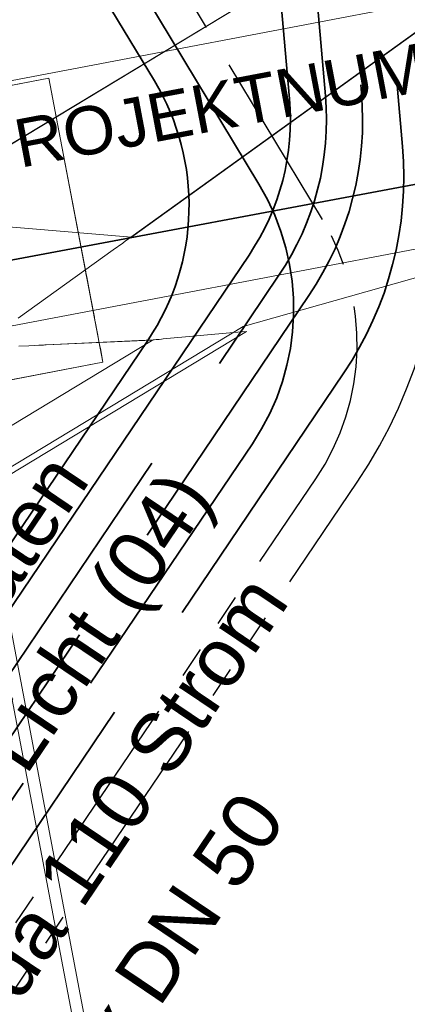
# Model space of a CAD drawing. Extents: x 3503739 to 3504470, y 5375172 to 5375561.
# Tile 89 of 121: x 3504140.99 to 3504142.6, y 5375384.3 to 5375388.39. Entities that reach past the tile are written whole.
import ezdxf

# ---------------------------------------------------------------- set-up
doc = ezdxf.new("R2010")
doc.units = 0
doc.header["$MEASUREMENT"] = 0
doc.linetypes.add('2', pattern=[3.4, 1.2, -0.5, 1.2, -0.5])
doc.linetypes.add('237', pattern=[1.5, 0.75, -0.18, 0.13, -0.13, 0.13, -0.18])
for name, color, linetype in [('_4WP_LICHT-KSR', 7, 'Continuous'), ('_4WP_STADT_DATEN', 7, 'Continuous'), ('_4WP_STADT_FTT1', 7, 'Continuous'), ('_4WP_STADT_STROM', 7, 'Continuous'), ('BHM_WA', 7, 'Continuous'), ('K_FLURSTUECKE', 7, 'Continuous'), ('W-SCHE__CLIPPING', 7, 'Continuous'), ('W-SCHESTEMPEL1', 7, 'Continuous')]:
    doc.layers.add(name, color=color, linetype=linetype)
doc.styles.add('145', font='ARIAL.TTF', dxfattribs={"height": 0.24})
doc.styles.add('202', font='ARIAL.TTF', dxfattribs={"height": 0.24})
doc.styles.add('420', font='ARIAL.TTF', dxfattribs={"height": 0.24})
doc.styles.add('434', font='ARIAL.TTF', dxfattribs={"height": 0.24})
doc.styles.add('664', font='ARIAL.TTF', dxfattribs={"height": 0.2})

msp = doc.modelspace()

# ---------------------------------------------------------------- linework, layer by layer
at = {"layer": '_4WP_LICHT-KSR', "color": 190, "linetype": '2', "lineweight": 35}
for points in [[(3504140.3206, 5375392.6207), (3504140.5692, 5375392.6674, -0.44305), (3504142.1039, 5375391.5041), (3504142.4059, 5375388.0853, -0.172278), (3504142.188, 5375387.243), (3504138.133, 5375381.2431, 0.198164), (3504137.8869, 5375380.0479), (3504138.4674, 5375376.9998)], [(3504138.3199, 5375376.9726), (3504137.7396, 5375380.0198, -0.198163), (3504138.0088, 5375381.3271), (3504142.0637, 5375387.327, 0.172278), (3504142.2565, 5375388.0722), (3504141.9545, 5375391.4909, 0.44305), (3504140.5968, 5375392.52), (3504140.3483, 5375392.4733)]]:
    msp.add_lwpolyline(points, format="xyb", dxfattribs=at)
at = {"layer": '_4WP_STADT_DATEN', "color": 7, "linetype": 'Continuous', "lineweight": 35}
for points in [[(3504137.7383, 5375376.2482), (3504137.6915, 5375376.4938, -0.071682), (3504137.6272, 5375377.9186, 0.071682), (3504137.563, 5375379.3435), (3504137.4036, 5375380.1802, -0.198163), (3504137.5575, 5375380.9272), (3504141.9394, 5375387.411, 0.172278), (3504142.107, 5375388.059), (3504141.8051, 5375391.4777, 0.44305), (3504140.6245, 5375392.3725), (3504140.376, 5375392.3259)], [(3504137.5909, 5375376.2201), (3504137.5442, 5375376.4657, -0.071682), (3504137.478, 5375377.9333, 0.071682), (3504137.4156, 5375379.3154), (3504137.2563, 5375380.1521, -0.198163), (3504137.4332, 5375381.0112), (3504141.519, 5375387.0568, 0.292341), (3504141.5464, 5375388.1337), (3504141.2905, 5375388.5575)]]:
    msp.add_lwpolyline(points, format="xyb", dxfattribs=at)
at = {"layer": '_4WP_STADT_FTT1', "color": 1, "linetype": '237', "lineweight": 25}
for points in [[(3504139.8157, 5375377.5932, -0.40814), (3504139.0114, 5375378.1524), (3504138.5955, 5375380.3364, -0.198163), (3504138.7493, 5375381.0834), (3504142.3889, 5375386.4688, 0.172278), (3504142.7325, 5375387.7971), (3504142.4028, 5375391.5305, 0.44305), (3504140.5138, 5375392.9622), (3504140.2653, 5375392.9156)], [(3504139.6379, 5375377.5631, -0.403498), (3504138.8711, 5375378.0872), (3504138.4481, 5375380.3083, -0.198163), (3504138.625, 5375381.1674), (3504142.2167, 5375386.4819, 0.292341), (3504142.2442, 5375387.5588), (3504141.5473, 5375388.7126)]]:
    msp.add_lwpolyline(points, format="xyb", dxfattribs=at)
at = {"layer": '_4WP_STADT_STROM', "color": 3, "linetype": '2', "lineweight": 35}
for points in [[(3504140.2929, 5375392.7682), (3504140.5415, 5375392.8148, -0.44305), (3504142.2534, 5375391.5173), (3504142.5762, 5375387.8616, -0.172278), (3504142.3332, 5375386.9221), (3504138.3816, 5375381.0751, 0.198163), (3504138.1816, 5375380.104), (3504138.7624, 5375377.0543)], [(3504141.4189, 5375388.635), (3504141.9807, 5375387.7048, -0.292341), (3504141.9533, 5375386.6278), (3504138.2573, 5375381.1591, 0.198163), (3504138.0343, 5375380.0759), (3504138.6149, 5375377.0271)]]:
    msp.add_lwpolyline(points, format="xyb", dxfattribs=at)
at = {"layer": 'BHM_WA', "color": 252, "linetype": 'Continuous', "lineweight": 13}
for points in [[(3504133.9712, 5375386.7994, 0), (3504140.2637, 5375387.0411, 0), (3504140.5154, 5375386.8006, 0), (3504136.8479, 5375384.0502, 0), (3504141.9153, 5375387.1137, 0), (3504149.1475, 5375389.1597, 0), (3504149.2157, 5375393.0731, 0), (3504140.9514, 5375392.4242, 0), (3504140.8745, 5375387.5333, 0), (3504140.9514, 5375392.4242, 0), (3504133.9712, 5375386.7994, 0), (3504140.2637, 5375387.0411, 0), (3504140.8745, 5375387.5333, 0), (3504141.4515, 5375387.4849, 0), (3504149.2157, 5375393.0731, 0), (3504140.9514, 5375392.4242, 0), (3504140.9458, 5375392.4296, 0), (3504133.9605, 5375386.8007, 0)], [(3504136.8607, 5375384.0291, 0), (3504141.9288, 5375387.0942, 0), (3504136.8607, 5375384.0291, 0)]]:
    msp.add_polyline3d(points, dxfattribs=at)
at = {"layer": 'BHM_WA', "color": 254, "linetype": 'Continuous', "lineweight": 13}
for points in [[(3504148.918, 5375392.8607, 0), (3504141.4491, 5375387.4851, 0), (3504141.4386, 5375387.4775, 0), (3504141.4364, 5375387.4759, 0), (3504141.4329, 5375387.4735, 0), (3504141.4271, 5375387.4692, 0), (3504141.4148, 5375387.4604, 0), (3504141.3753, 5375387.432, 0), (3504140.9812, 5375387.1483, 0)], [(3504140.9812, 5375387.1483, 0), (3504141.3753, 5375387.432, 0), (3504141.4148, 5375387.4604, 0), (3504141.4271, 5375387.4692, 0), (3504141.4329, 5375387.4735, 0), (3504141.4364, 5375387.4759, 0), (3504141.4386, 5375387.4775, 0), (3504141.4491, 5375387.4851, 0), (3504148.918, 5375392.8607, 0)], [(3504135.9271, 5375387.0711, 0), (3504136.1253, 5375387.2775, 0), (3504137.0129, 5375386.4251, 0), (3504141.8656, 5375389.3588, 0), (3504142.2795, 5375388.6742, 0), (3504141.1386, 5375387.9845, 0), (3504142.2795, 5375388.6742, 0), (3504141.8656, 5375389.3588, 0), (3504140.8939, 5375388.7714, 0), (3504137.8805, 5375386.9496, 0), (3504137.8618, 5375386.9383, 0), (3504137.0129, 5375386.4251, 0), (3504136.5355, 5375386.8835, 0), (3504136.5211, 5375386.8974, 0), (3504136.1253, 5375387.2775, 0), (3504135.9271, 5375387.0711, 0)], [(3504136.9014, 5375385.4229, 0), (3504142.2795, 5375388.6742, 0), (3504141.8656, 5375389.3588, 0), (3504140.8939, 5375388.7714, 0), (3504137.8805, 5375386.9496, 0)], [(3504136.9014, 5375385.4229, 0), (3504139.5214, 5375387.0068, 0), (3504139.5317, 5375387.013, 0), (3504140.8791, 5375387.8276, 0), (3504140.8807, 5375387.8285, 0), (3504140.8827, 5375387.8298, 0), (3504140.8847, 5375387.831, 0), (3504140.8867, 5375387.8322, 0), (3504140.8887, 5375387.8334, 0), (3504140.8907, 5375387.8346, 0), (3504140.8926, 5375387.8357, 0), (3504140.8945, 5375387.8369, 0), (3504140.8963, 5375387.838, 0), (3504140.8981, 5375387.839, 0), (3504140.8998, 5375387.8401, 0), (3504140.9015, 5375387.8411, 0), (3504140.9031, 5375387.8421, 0), (3504140.9047, 5375387.843, 0), (3504140.9062, 5375387.8439, 0), (3504140.9076, 5375387.8448, 0), (3504140.909, 5375387.8456, 0), (3504140.9115, 5375387.8472, 0), (3504140.9137, 5375387.8485, 0), (3504142.2795, 5375388.6742, 0)], [(3504141.1081, 5375388.1445, 0), (3504140.8834, 5375388.1017, 0), (3504139.9293, 5375387.9198, 0)], [(3504140.1541, 5375386.741, 0), (3504141.3328, 5375386.9658, 0), (3504141.3221, 5375387.0223, 0), (3504141.3176, 5375387.0456, 0), (3504141.3101, 5375387.0852, 0), (3504141.3009, 5375387.1334, 0), (3504141.3007, 5375387.1341, 0), (3504141.3006, 5375387.1351, 0), (3504141.3004, 5375387.1361, 0), (3504141.3002, 5375387.1371, 0), (3504141.3, 5375387.1382, 0), (3504141.2997, 5375387.1393, 0), (3504141.2995, 5375387.1405, 0), (3504141.2972, 5375387.1528, 0), (3504141.297, 5375387.1538, 0), (3504141.2662, 5375387.315, 0), (3504141.2659, 5375387.3166, 0), (3504141.2656, 5375387.3183, 0), (3504141.2653, 5375387.3201, 0), (3504141.2649, 5375387.3219, 0), (3504141.2646, 5375387.3239, 0), (3504141.2642, 5375387.3258, 0), (3504141.2638, 5375387.3279, 0), (3504141.2634, 5375387.33, 0), (3504141.263, 5375387.3322, 0), (3504141.2625, 5375387.3344, 0), (3504141.2621, 5375387.3366, 0), (3504141.2617, 5375387.339, 0), (3504141.2612, 5375387.3413, 0), (3504141.2608, 5375387.3437, 0), (3504141.2603, 5375387.3461, 0), (3504141.2599, 5375387.3485, 0), (3504141.2598, 5375387.3488, 0), (3504141.2589, 5375387.3534, 0), (3504141.1386, 5375387.9845, 0), (3504141.1081, 5375388.1445, 0), (3504141.1386, 5375387.9845, 0), (3504141.1081, 5375388.1445, 0), (3504139.9293, 5375387.9198, 0)], [(3504141.1386, 5375387.9845, 0), (3504141.1081, 5375388.1445, 0), (3504141.1386, 5375387.9845, 0), (3504141.1081, 5375388.1445, 0), (3504140.8834, 5375388.1017, 0), (3504139.9293, 5375387.9198, 0), (3504140.0432, 5375387.3223, 0)], [(3504140.1541, 5375386.741, 0), (3504141.3328, 5375386.9658, 0), (3504141.1081, 5375388.1445, 0), (3504140.8834, 5375388.1017, 0)], [(3504140.8834, 5375388.1017, 0), (3504141.1081, 5375388.1445, 0), (3504141.1386, 5375387.9845, 0), (3504141.2589, 5375387.3534, 0), (3504141.2598, 5375387.3488, 0), (3504141.2599, 5375387.3485, 0), (3504141.2603, 5375387.3461, 0), (3504141.2608, 5375387.3437, 0), (3504141.2612, 5375387.3413, 0), (3504141.2617, 5375387.339, 0), (3504141.2621, 5375387.3366, 0), (3504141.2625, 5375387.3344, 0), (3504141.263, 5375387.3322, 0), (3504141.2634, 5375387.33, 0), (3504141.2638, 5375387.3279, 0), (3504141.2642, 5375387.3258, 0), (3504141.2646, 5375387.3239, 0), (3504141.2649, 5375387.3219, 0), (3504141.2653, 5375387.3201, 0), (3504141.2656, 5375387.3183, 0), (3504141.2659, 5375387.3166, 0), (3504141.2662, 5375387.315, 0), (3504141.297, 5375387.1538, 0), (3504141.2972, 5375387.1528, 0), (3504141.2995, 5375387.1405, 0), (3504141.2997, 5375387.1393, 0), (3504141.3, 5375387.1382, 0), (3504141.3002, 5375387.1371, 0), (3504141.3004, 5375387.1361, 0), (3504141.3006, 5375387.1351, 0), (3504141.3007, 5375387.1341, 0), (3504141.3009, 5375387.1334, 0), (3504141.3101, 5375387.0852, 0), (3504141.3176, 5375387.0456, 0), (3504141.3221, 5375387.0223, 0), (3504141.3328, 5375386.9658, 0), (3504140.7656, 5375386.8576, 0)], [(3504140.7656, 5375386.8576, 0), (3504141.3328, 5375386.9658, 0), (3504141.3221, 5375387.0223, 0), (3504141.3176, 5375387.0456, 0), (3504141.3101, 5375387.0852, 0), (3504141.3009, 5375387.1334, 0), (3504141.3007, 5375387.1341, 0), (3504141.3006, 5375387.1351, 0), (3504141.3004, 5375387.1361, 0), (3504141.3002, 5375387.1371, 0), (3504141.3, 5375387.1382, 0), (3504141.2997, 5375387.1393, 0), (3504141.2995, 5375387.1405, 0), (3504141.2972, 5375387.1528, 0), (3504141.297, 5375387.1538, 0), (3504141.2662, 5375387.315, 0), (3504141.2659, 5375387.3166, 0), (3504141.2656, 5375387.3183, 0), (3504141.2653, 5375387.3201, 0), (3504141.2649, 5375387.3219, 0), (3504141.2646, 5375387.3239, 0), (3504141.2642, 5375387.3258, 0), (3504141.2638, 5375387.3279, 0), (3504141.2634, 5375387.33, 0), (3504141.263, 5375387.3322, 0), (3504141.2625, 5375387.3344, 0), (3504141.2621, 5375387.3366, 0), (3504141.2617, 5375387.339, 0), (3504141.2612, 5375387.3413, 0), (3504141.2608, 5375387.3437, 0), (3504141.2603, 5375387.3461, 0), (3504141.2599, 5375387.3485, 0), (3504141.2598, 5375387.3488, 0), (3504141.2589, 5375387.3534, 0), (3504141.1386, 5375387.9845, 0), (3504141.1081, 5375388.1445, 0), (3504140.8834, 5375388.1017, 0)], [(3504140.8834, 5375388.1017, 0), (3504141.1081, 5375388.1445, 0)], [(3504138.3772, 5375385.1461, 0), (3504141.5349, 5375387.0551, 0), (3504141.5361, 5375387.0558, 0), (3504141.5375, 5375387.0567, 0), (3504141.5391, 5375387.0576, 0), (3504141.5408, 5375387.0587, 0), (3504141.5543, 5375387.0599, 0), (3504141.5659, 5375387.061, 0), (3504141.5755, 5375387.0618, 0), (3504141.5832, 5375387.0625, 0), (3504141.8748, 5375387.0893, 0), (3504141.9288, 5375387.0942, 0), (3504141.8748, 5375387.0893, 0), (3504141.5832, 5375387.0625, 0), (3504141.5755, 5375387.0618, 0), (3504141.5659, 5375387.061, 0), (3504141.5543, 5375387.0599, 0), (3504141.5408, 5375387.0587, 0), (3504141.0969, 5375387.0377, 0), (3504141.0959, 5375387.0377, 0), (3504141.0922, 5375387.0375, 0), (3504141.0867, 5375387.0373, 0), (3504141.0786, 5375387.0369, 0), (3504141.0671, 5375387.0363, 0), (3504141.0502, 5375387.0355, 0), (3504141.0246, 5375387.0343, 0), (3504140.9832, 5375387.0324, 0)], [(3504138.3772, 5375385.1461, 0), (3504141.5349, 5375387.0551, 0), (3504141.5361, 5375387.0558, 0), (3504141.5375, 5375387.0567, 0), (3504141.5391, 5375387.0576, 0), (3504141.5408, 5375387.0587, 0), (3504141.0969, 5375387.0377, 0), (3504141.0959, 5375387.0377, 0), (3504141.0922, 5375387.0375, 0), (3504141.0867, 5375387.0373, 0), (3504141.0786, 5375387.0369, 0), (3504141.0671, 5375387.0363, 0), (3504141.0502, 5375387.0355, 0), (3504141.0246, 5375387.0343, 0), (3504140.9832, 5375387.0324, 0)]]:
    msp.add_polyline3d(points, dxfattribs=at)
at = {"layer": 'K_FLURSTUECKE', "color": 252, "linetype": 'Continuous', "lineweight": 35}
for p, q in [((3504145.7845, 5375388.2971), (3504126.1555, 5375384.6129)), ((3504126.1555, 5375384.6129), (3504145.7845, 5375388.2971)), ((3504145.7845, 5375388.2971), (3504126.1555, 5375384.6129)), ((3504126.1555, 5375384.6129), (3504145.7845, 5375388.2971))]:
    msp.add_line(p, q, dxfattribs=at)
at = {"layer": 'W-SCHE__CLIPPING', "color": 7, "linetype": 'Continuous', "lineweight": 13}
msp.add_line((3504130.2835, 5375441.7013), (3504145.5795, 5375361.2424), dxfattribs=at)
at = {"layer": 'W-SCHESTEMPEL1', "color": 7, "linetype": 'Continuous', "lineweight": 13}
for p, q in [((3504140.5331, 5375388.0547), (3504157.7257, 5375391.3232)), ((3504140.7199, 5375387.0723), (3504157.9119, 5375390.3407)), ((3504145.6381, 5375361.2018), (3504140.2779, 5375389.3969))]:
    msp.add_line(p, q, dxfattribs=at)

# ---------------------------------------------------------------- texts
at = {"layer": '_4WP_LICHT-KSR', "color": 190, "linetype": 'Continuous', "style": '420'}
msp.add_text('2 x da 110 Licht (04)', height=0.24, rotation=55.9478, dxfattribs=at).set_placement((3504140.0843, 5375383.8717))
at = {"layer": '_4WP_STADT_DATEN', "color": 7, "linetype": 'Continuous', "style": '434'}
msp.add_text('2 x da 110 Daten', height=0.24, rotation=55.9478, dxfattribs=at).set_placement((3504139.8537, 5375384.3599))
at = {"layer": '_4WP_STADT_FTT1', "color": 1, "linetype": 'Continuous', "style": '145'}
msp.add_text('1 x DN 50', height=0.24, rotation=55.9478, dxfattribs=at).set_placement((3504141.2633, 5375383.8351))
at = {"layer": '_4WP_STADT_STROM', "color": 7, "linetype": 'Continuous', "style": '202'}
msp.add_text('2 x da 110 Strom', height=0.24, rotation=55.9478, dxfattribs=at).set_placement((3504140.682, 5375383.857))
at = {"layer": 'W-SCHESTEMPEL1', "color": 7, "linetype": 'Continuous', "style": '664'}
msp.add_text('PROJEKTNUMMER :', height=0.2, rotation=10.764, dxfattribs=at).set_placement((3504140.8056, 5375387.7376))

doc.saveas('drawing.dxf')
